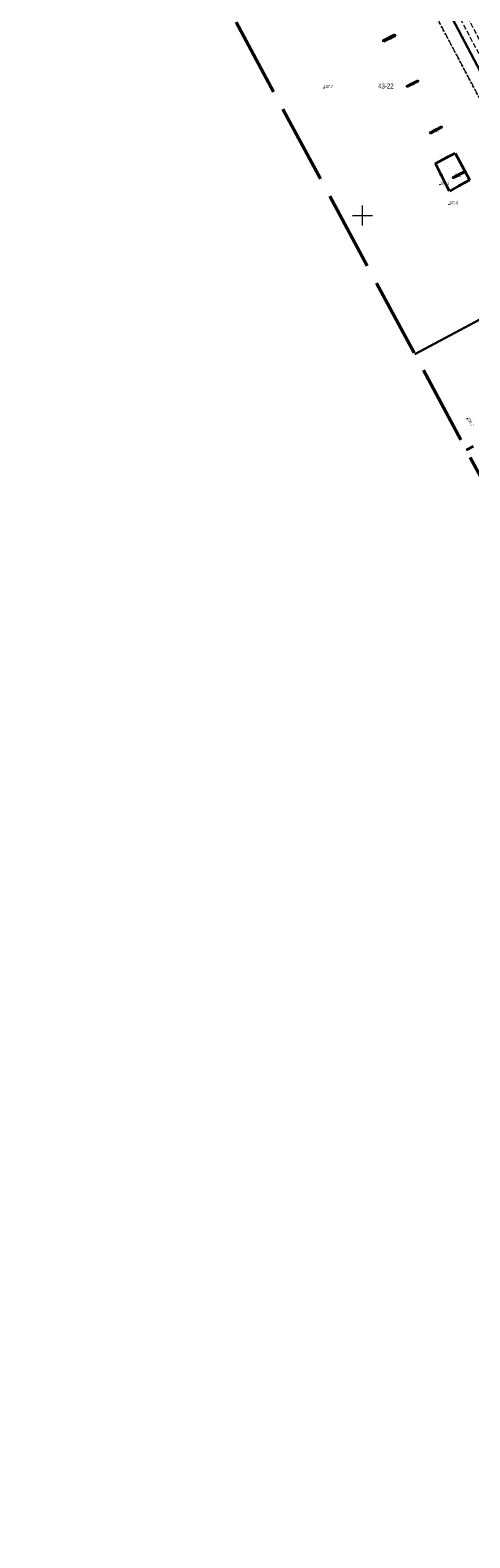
# Model space of a CAD drawing. Header units: metres. Extents: x 7529521 to 7531797, y 5723878 to 5728074.
# Tile 23 of 90: x 7530616 to 7530727, y 5725466 to 5725847. Entities that reach past the tile are written whole.
import ezdxf
from ezdxf.enums import TextEntityAlignment as Align

# ---------------------------------------------------------------- set-up
doc = ezdxf.new("R2010")
doc.units = ezdxf.units.M
for name, pattern in [('2_BUIB12_02', [0]), ('2_KTPL01', [2, 1.5, -0.5]), ('GDE', [0]), ('GUZ', [1, 0.5, -0.5]), ('L_0_05', [1.75, 1.25, -0.5]), ('L_0_09', [2.5, 2, -0.5])]:
    doc.linetypes.add(name, pattern=pattern)
doc.layers.get('0').update_dxf_attribs({"color": 252})
for name, color, linetype, lineweight in [('BUIB_E_T_6', 252, 'Continuous', 18), ('BUIB_L_10', 252, '2_BUIB12_02', 25), ('Dzialki', 80, 'GDE', 30), ('k', 252, 'Continuous', 18), ('KTOK_L_4', 252, 'Continuous', 35), ('KTPL_L_0', 252, '2_KTPL01', 18), ('Numery_dzialek', 80, 'Continuous', 30), ('RTPW_T_0', 252, 'Continuous', 15), ('skarpa nieumocniona', 252, 'L_0_05', 18), ('Uzytki', 252, 'GUZ', 18)]:
    doc.layers.add(name, color=color, linetype=linetype, lineweight=lineweight)
doc.layers.add('zakres', color=7, linetype='L_0_09', lineweight=50, true_color=0xff05ff)
doc.styles.get("Standard").update_dxf_attribs({"font": 'arial.ttf'})

# ---------------------------------------------------------------- blocks, each defined once
blk = doc.blocks.new('2_RTPW01')
at = {"linetype": 'Continuous'}
blk.add_circle((0, 0), 0.045, dxfattribs=at)

msp = doc.modelspace()

# ---------------------------------------------------------------- linework, layer by layer
at = {"layer": 'BUIB_L_10', "linetype": '2_BUIB12_02'}
for p, q in [((7530705.12, 5725844.36), (7530708.09, 5725845.86)), ((7530705.36, 5725843.89), (7530705.12, 5725844.36)), ((7530708.33, 5725845.39), (7530705.36, 5725843.89)), ((7530708.09, 5725845.86), (7530708.33, 5725845.39)), ((7530711.08, 5725832.81), (7530713.96, 5725834.26)), ((7530711.25, 5725832.47), (7530711.08, 5725832.81)), ((7530714.13, 5725833.92), (7530711.25, 5725832.47)), ((7530713.96, 5725834.26), (7530714.13, 5725833.92)), ((7530716.93, 5725821.03), (7530719.93, 5725822.62)), ((7530717.14, 5725820.63), (7530716.93, 5725821.03)), ((7530720.14, 5725822.22), (7530717.14, 5725820.63)), ((7530719.93, 5725822.62), (7530720.14, 5725822.22)), ((7530722.73, 5725809.72), (7530725.5, 5725811.15)), ((7530722.94, 5725809.32), (7530722.73, 5725809.72)), ((7530725.7, 5725810.75), (7530722.94, 5725809.32)), ((7530725.5, 5725811.15), (7530725.7, 5725810.75))]:
    msp.add_line(p, q, dxfattribs=at)
at = {"layer": 'Dzialki'}
for p, q in [((7530755.54, 5725787.51), (7530695.12, 5725902.09)), ((7530713.19, 5725764.92), (7530755.54, 5725787.51))]:
    msp.add_line(p, q, dxfattribs=at)
at = {"layer": 'k', "linetype": 'Continuous', "lineweight": 18, "flags": 128}
for points in [[(7530700, 5725797.5), (7530700, 5725802.5)], [(7530697.5, 5725800), (7530702.5, 5725800)]]:
    msp.add_lwpolyline(points, dxfattribs=at)
at = {"layer": 'KTOK_L_4'}
for p, q in [((7530718.4, 5725813.14), (7530719.36, 5725813.64)), ((7530719.86, 5725810.28), (7530718.4, 5725813.14)), ((7530719.36, 5725813.64), (7530721.4, 5725814.72)), ((7530721.4, 5725814.72), (7530723.44, 5725815.8)), ((7530723.44, 5725815.8), (7530725.2, 5725812.48)), ((7530725.2, 5725812.48), (7530726.95, 5725809.16)), ((7530721.31, 5725807.41), (7530719.86, 5725810.28)), ((7530727.06, 5725808.97), (7530724.51, 5725807.56)), ((7530726.95, 5725809.16), (7530727.06, 5725808.97)), ((7530721.96, 5725806.15), (7530721.31, 5725807.41)), ((7530724.51, 5725807.56), (7530721.96, 5725806.15)), ((7530727.95, 5725741.58), (7530726.22, 5725740.67))]:
    msp.add_line(p, q, dxfattribs=at)
for centre in [(7530721.4, 5725814.72), (7530725.2, 5725812.48), (7530719.86, 5725810.28), (7530724.51, 5725807.56)]:
    msp.add_circle(centre, 0.085, dxfattribs=at)
at = {"layer": 'KTPL_L_0', "linetype": '2_KTPL01'}
msp.add_line((7530752.49, 5725786.34), (7530692.12, 5725900.59), dxfattribs=at)
at = {"layer": 'skarpa nieumocniona', "color": 252, "lineweight": 18, "flags": 128}
msp.add_lwpolyline([(7530787.33, 5725730.93), (7530776, 5725753.15), (7530765.04, 5725774.05), (7530749.49, 5725803.36), (7530738.3, 5725824.02), (7530721.82, 5725855.35), (7530710.33, 5725877.72), (7530697.18, 5725903.01), (7530685.15, 5725925.52), (7530675.85, 5725942.63), (7530664.24, 5725964.93), (7530651.66, 5725988.82), (7530638.71, 5726013.77), (7530624.64, 5726040.29), (7530616.17, 5726056.26), (7530616.06, 5726057.16), (7530617.41, 5726057.13), (7530625.87, 5726040.87), (7530639.73, 5726014.61), (7530653.32, 5725989.24), (7530665.66, 5725965.58), (7530677.28, 5725943.32), (7530686.33, 5725926.58), (7530698.41, 5725903.87), (7530711.41, 5725878.72), (7530723.29, 5725856.36), (7530739.74, 5725824.82), (7530750.79, 5725804.29), (7530766.45, 5725774.65), (7530777.34, 5725754.07), (7530788.93, 5725732.31), (7530800.13, 5725710.75), (7530813.75, 5725684.83), (7530813.33, 5725683.42), (7530812.51, 5725684.23), (7530798.42, 5725709.69)], close=True, dxfattribs=at)
at = {"layer": 'Uzytki'}
msp.add_line((7530735.51, 5725818.31), (7530712.24, 5725862.35), dxfattribs=at)
at = {"layer": 'zakres', "color": 210, "lineweight": 50, "ltscale": 10}
msp.add_lwpolyline([(7531407.86, 5724440.2), (7531179.58, 5724874.12), (7530784, 5725633.1), (7530631.12, 5725917.71)], dxfattribs=at)

# ---------------------------------------------------------------- block references
at = {"layer": 'RTPW_T_0'}
for p in [(7530690.23, 5725832.27), (7530719.56, 5725807.79), (7530721.87, 5725802.85)]:
    msp.add_blockref('2_RTPW01', p, dxfattribs=at)
at = {"layer": 'RTPW_T_0', "rotation": 297.7299986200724}
msp.add_blockref('2_RTPW01', (7530726.41, 5725748.65), dxfattribs=at)

# ---------------------------------------------------------------- texts
at = {"layer": 'BUIB_E_T_6', "width": 0.7}
for p in [(7530706.72, 5725844.88), (7530712.6, 5725833.36), (7530718.54, 5725821.62), (7530724.22, 5725810.24)]:
    msp.add_text('i.b.', height=0.9, dxfattribs=at).set_placement(p, align=Align.MIDDLE)
at = {"layer": 'Numery_dzialek', "width": 0.7}
msp.add_text('43-22', height=1.26, dxfattribs=at).set_placement((7530703.94, 5725833.38), align=Align.TOP_LEFT)
at = {"layer": 'RTPW_T_0', "width": 0.7}
for s, p in [('107.7', (7530690.23, 5725832.27)), ('108.1', (7530719.56, 5725807.79)), ('107.8', (7530721.87, 5725802.85))]:
    msp.add_text(s, height=0.75, dxfattribs=at).set_placement(p)
msp.add_text('106.7', height=0.75, rotation=297.73, dxfattribs=at).set_placement((7530726.41, 5725748.65))

doc.saveas('drawing.dxf')
